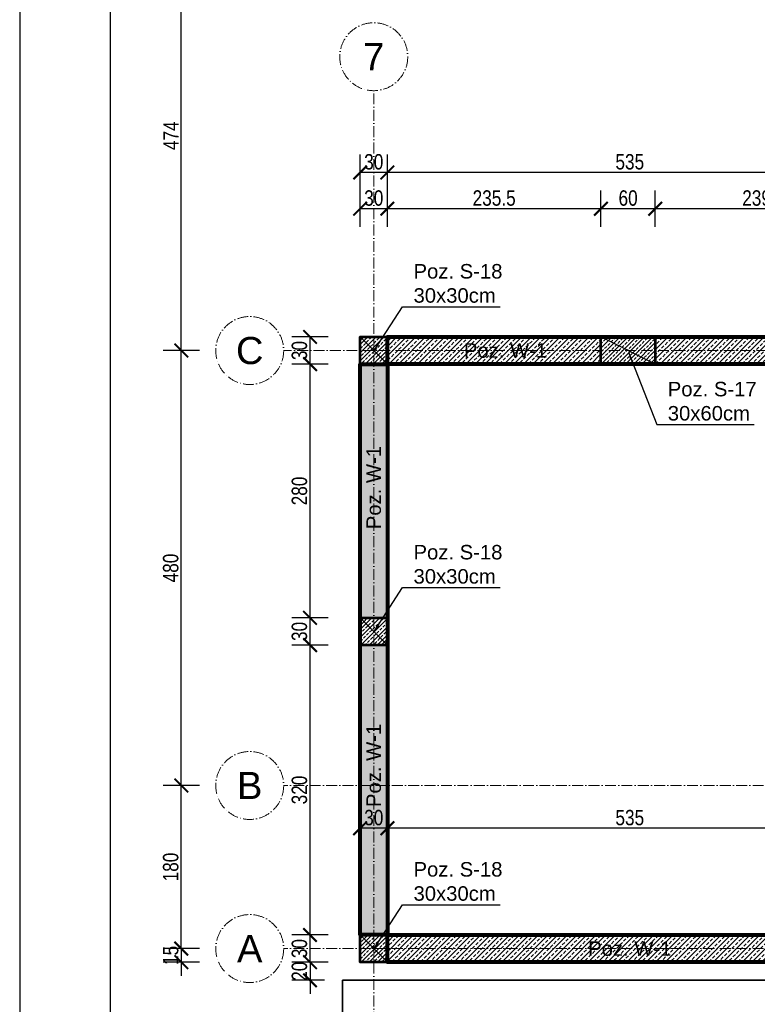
# Model space of a CAD drawing. Header units: inches. Extents: x 201967 to 338763, y -32705 to 30884.
# Tile 143 of 236: x 316578 to 317392, y 10554 to 11641. Entities that reach past the tile are written whole.
import ezdxf
from ezdxf.enums import TextEntityAlignment as Align

# ---------------------------------------------------------------- set-up
doc = ezdxf.new("R2010")
doc.units = ezdxf.units.IN
doc.header["$MEASUREMENT"] = 0
doc.linetypes.add('ACAD_ISO10W100', pattern=[18, 12, -3, 0, -3])
for name, color, linetype, lineweight in [('01 a KONSTRUKCJA żelbet', 94, 'Continuous', 80), ('01 a1 KONSTRUKCJA żelebet', 200, 'Continuous', 53), ('01h2 KONSTRUKCJA pozycje belki', 254, 'Continuous', 13), ('01h3 KONSTRUKCJA pozycje słupy', 252, 'Continuous', 13), ('11 OSIE ściany', 2, 'ACAD_ISO10W100', 5), ('20 KRESKOWANIE ścian', 63, 'Continuous', 5), ('90 WYMIAR', 155, 'Continuous', 9), ('_proj_MURY konstr', 1, 'Continuous', 20)]:
    doc.layers.add(name, color=color, linetype=linetype, lineweight=lineweight)
doc.styles.add('100 arial', font='arial.ttf', dxfattribs={"width": 0.8, "height": 17})
doc.styles.add('arialcce', font='arial.ttf')
doc.styles.add('OPIS', font='arial.ttf')
doc.styles.add('RomanS', font='romans.shx')
doc.dimstyles.new('100', dxfattribs={"dimscale": 10, "dimtxt": 17, "dimasz": 1.5, "dimexe": 2, "dimexo": 2, "dimgap": 0.3, "dimtad": 1, "dimdec": 1, "dimrnd": 0.5, "dimdsep": 46, "dimtxsty": '100 arial', "dimblk": 'ARCHTICK', "dimcen": 10, "dimclrd": 256, "dimclre": 256, "dimclrt": 256, "dimadec": 0, "dimazin": 0, "dimtfac": 1, "dimtdec": 1, "dimtix": 1, "dimtmove": 1, "dimatfit": 3, "dimfxl": 2, "dimfxlon": 1, "dimtolj": 1, "dimarcsym": 0})
doc.dimstyles.new('DIM100txt12', dxfattribs={"dimtxt": 12, "dimasz": 1.05, "dimexe": 0, "dimexo": 8, "dimgap": 4, "dimtad": 1, "dimdec": 7, "dimrnd": 0.5, "dimdsep": 46, "dimtxsty": 'RomanS', "dimblk1": 'DIM', "dimblk2": 'DIM', "dimsah": 1, "dimcen": 0.09, "dimse1": 1, "dimse2": 1, "dimclrt": 256, "dimadec": 1, "dimazin": 0, "dimtfac": 1, "dimtdec": 7, "dimtix": 1, "dimtofl": 0, "dimtmove": 2, "dimatfit": 3, "dimfxl": 1, "dimtolj": 1, "dimtzin": 0, "dimarcsym": 0})
pattern_1 = [(45, (0, -25), (-4.490128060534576, 4.490128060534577), []), (45, (4.490130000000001, -25), (-4.490128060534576, 4.490128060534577), [3.175, -1.5875])]
pattern_2 = [(45, (0, -5154.889396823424), (-5.303300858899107, 5.303300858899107), []), (45, (5.30330085, -5154.889396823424), (-5.303300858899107, 5.303300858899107), [3.75, -1.875])]

# ---------------------------------------------------------------- blocks, each defined once
blk = doc.blocks.new('1 osie 1 część BPPZ')
at = {"layer": '11 OSIE ściany'}
for p, q in [((-4002.399999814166, -529.999028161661), (-4002.399999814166, 516.7509718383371)), ((-907.3999998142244, 230.0009718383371), (-4101.782290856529, 230.0009718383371)), ((-1237.399999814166, -249.9990929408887), (-4101.782290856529, -249.9990929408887)), ((-1237.399999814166, -429.999028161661), (-4101.782290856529, -429.999028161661))]:
    blk.add_line(p, q, dxfattribs=at)
for centre in [(-4002.399999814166, 554.2509718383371), (-4139.28229085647, 230.0009718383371), (-4139.282290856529, -249.9990929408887), (-4139.282290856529, -429.999028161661)]:
    blk.add_circle(centre, 37.5, dxfattribs=at)
at = {"layer": '11 OSIE ściany', "style": 'arialcce'}
for s, p in [('7', (-4002.399999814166, 554.2509718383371)), ('C', (-4139.28229085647, 230.0009718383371)), ('B', (-4139.282290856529, -249.9990929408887)), ('A', (-4139.282290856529, -429.999028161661))]:
    blk.add_text(s, height=30, dxfattribs=at).set_placement(p, align=Align.MIDDLE_CENTER)
blk = doc.blocks.new('*U1121')
at = {"lineweight": 5, "ltscale": 0.25}
h = blk.add_hatch(dxfattribs=at)
h.set_pattern_fill('ANSI33', color=5, style=0)
h.set_pattern_definition(pattern_1)
h.paths.add_polyline_path([(0, 0), (-7.105427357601e-16, -30), (30, -30), (30, 0)])
blk.add_lwpolyline([(0, 0), (-7.105427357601e-16, -30), (30, -30), (30, 0)], close=True)
at = {"layer": 'Defpoints'}
blk.add_line((0, 0), (30, -30), dxfattribs=at)
blk = doc.blocks.new('*U1125')
at = {"lineweight": 5, "ltscale": 0.25}
h = blk.add_hatch(dxfattribs=at)
h.set_pattern_fill('ANSI33', color=5, style=0)
h.set_pattern_definition(pattern_1)
h.paths.add_polyline_path([(0, 0), (-4.973799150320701e-15, -60), (30, -60), (30, 0)])
blk.add_lwpolyline([(0, 0), (-4.973799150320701e-15, -60), (30, -60), (30, 0)], close=True)
at = {"layer": 'Defpoints'}
blk.add_line((0, 0), (30, -60), dxfattribs=at)
blk = doc.blocks.new('1 słupy parter rozbudowa 2')
at = {"layer": '01 a1 KONSTRUKCJA żelebet', "xscale": -1, "rotation": 270}
for name, p in [('*U1121', (15, -14.99999999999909)), ('*U1125', (310.6575151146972, -15)), ('*U1121', (15, -325.0000021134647)), ('*U1121', (15, -675.0000021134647))]:
    blk.add_blockref(name, p, dxfattribs=at)
blk = doc.blocks.new('_ARCHTICK')
at = {"color": 0, "linetype": 'ByBlock', "const_width": 0.15}
blk.add_lwpolyline([(-0.5, -0.5), (0.5, 0.5)], dxfattribs=at)
blk = doc.blocks.new('*D1161')
at = {"layer": '90 WYMIAR', "lineweight": -2, "transparency": 16777216}
for p, q in [((316969.1205437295, 11887.95220172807), (316969.1205437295, 11927.95220172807)), ((317534.1205437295, 11887.95220172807), (317534.1205437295, 11927.95220172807)), ((317534.1205437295, 11907.95220172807), (316969.1205437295, 11907.95220172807))]:
    blk.add_line(p, q, dxfattribs=at)
at = {"layer": 'Defpoints', "color": 0, "transparency": 16777216}
for p in [(316969.1205437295, 11907.95220172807), (316969.1205437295, 11562.50964808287), (317534.1205437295, 11409.25964808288)]:
    blk.add_point(p, dxfattribs=at)
at = {"layer": '90 WYMIAR', "lineweight": -2, "transparency": 16777216, "xscale": 15, "yscale": 15, "zscale": 15, "rotation": 180}
blk.add_blockref('_ARCHTICK', (316969.1205437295, 11907.95220172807), dxfattribs=at)
at = {"layer": '90 WYMIAR', "lineweight": -2, "transparency": 16777216, "xscale": 15, "yscale": 15, "zscale": 15}
blk.add_blockref('_ARCHTICK', (317534.1205437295, 11907.95220172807), dxfattribs=at)
at = {"layer": '90 WYMIAR', "transparency": 16777216, "insert": (317251.6205437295, 11919.63194251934), "char_height": 17, "attachment_point": 5, "style": '100 arial'}
blk.add_mtext('\\A1;565', dxfattribs=at)
blk = doc.blocks.new('DIM')
for p, q in [((7.275957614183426e-12, -13.00000000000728), (7.275957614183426e-12, 12.99999999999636)), ((8.000000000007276, -7.275957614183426e-12), (-7.999999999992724, -7.275957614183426e-12))]:
    blk.add_line(p, q)
at = {"const_width": 1.714285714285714}
blk.add_lwpolyline([(5.714285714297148, 5.714285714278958), (-5.71428571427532, -5.71428571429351)], dxfattribs=at)
blk = doc.blocks.new('*D1194')
at = {"layer": '90 WYMIAR', "lineweight": -2, "transparency": 16777216}
for p, q in [((316776.7828983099, 10795.75958330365), (316736.7828983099, 10795.75958330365)), ((316756.7828983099, 10615.75964808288), (316756.7828983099, 10795.75958330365)), ((316776.7828983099, 10615.75964808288), (316736.7828983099, 10615.75964808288))]:
    blk.add_line(p, q, dxfattribs=at)
at = {"layer": 'Defpoints', "color": 0, "transparency": 16777216}
for p in [(316756.7828983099, 10795.75958330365), (316869.7382526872, 10795.75958330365), (316869.7382526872, 10615.75964808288)]:
    blk.add_point(p, dxfattribs=at)
at = {"layer": '90 WYMIAR', "lineweight": -2, "transparency": 16777216, "xscale": 15, "yscale": 15, "zscale": 15}
for p, rotation in [((316756.7828983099, 10795.75958330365), 90), ((316756.7828983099, 10615.75964808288), 270)]:
    blk.add_blockref('_ARCHTICK', p, dxfattribs=dict(at, rotation=rotation))
at = {"layer": '90 WYMIAR', "transparency": 16777216, "insert": (316745.1031575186, 10705.75961569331), "char_height": 17, "attachment_point": 5, "rotation": 90, "style": '100 arial'}
blk.add_mtext('\\A1;180', dxfattribs=at)
blk = doc.blocks.new('*D1195')
at = {"layer": '90 WYMIAR', "lineweight": -2, "transparency": 16777216}
for p, q in [((316776.7828983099, 11275.75964808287), (316736.7828983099, 11275.75964808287)), ((316756.7828983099, 10795.75958330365), (316756.7828983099, 11275.75964808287)), ((316776.7828983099, 10795.75958330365), (316736.7828983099, 10795.75958330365))]:
    blk.add_line(p, q, dxfattribs=at)
at = {"layer": 'Defpoints', "color": 0, "transparency": 16777216}
for p in [(316756.7828983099, 11275.75964808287), (316869.7382526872, 11275.75964808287), (316869.7382526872, 10795.75958330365)]:
    blk.add_point(p, dxfattribs=at)
at = {"layer": '90 WYMIAR', "lineweight": -2, "transparency": 16777216, "xscale": 15, "yscale": 15, "zscale": 15}
for p, rotation in [((316756.7828983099, 11275.75964808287), 90), ((316756.7828983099, 10795.75958330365), 270)]:
    blk.add_blockref('_ARCHTICK', p, dxfattribs=dict(at, rotation=rotation))
at = {"layer": '90 WYMIAR', "transparency": 16777216, "insert": (316745.1031575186, 11035.75961569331), "char_height": 17, "attachment_point": 5, "rotation": 90, "style": '100 arial'}
blk.add_mtext('\\A1;480', dxfattribs=at)
blk = doc.blocks.new('*D1196')
at = {"layer": '90 WYMIAR', "lineweight": -2, "transparency": 16777216}
for p, q in [((316776.7828983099, 11749.88683149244), (316736.7828983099, 11749.88683149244)), ((316756.7828983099, 11275.75964808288), (316756.7828983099, 11749.88683149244)), ((316776.7828983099, 11275.75964808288), (316736.7828983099, 11275.75964808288))]:
    blk.add_line(p, q, dxfattribs=at)
at = {"layer": 'Defpoints', "color": 0, "transparency": 16777216}
for p in [(316756.7828983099, 11749.88683149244), (319054.1205437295, 11749.88683149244), (316869.7382526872, 11275.75964808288)]:
    blk.add_point(p, dxfattribs=at)
at = {"layer": '90 WYMIAR', "lineweight": -2, "transparency": 16777216, "xscale": 15, "yscale": 15, "zscale": 15}
for p, rotation in [((316756.7828983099, 11749.88683149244), 90), ((316756.7828983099, 11275.75964808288), 270)]:
    blk.add_blockref('_ARCHTICK', p, dxfattribs=dict(at, rotation=rotation))
at = {"layer": '90 WYMIAR', "transparency": 16777216, "insert": (316745.2828983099, 11512.82323978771), "char_height": 17, "attachment_point": 5, "rotation": 90, "style": '100 arial'}
blk.add_mtext('\\A1;474', dxfattribs=at)
blk = doc.blocks.new('*D1533')
at = {"layer": '90 WYMIAR', "lineweight": -2, "transparency": 16777216}
for p, q in [((316918.8167501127, 10630.75964596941), (316878.8167501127, 10630.75964596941)), ((316898.8167501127, 10600.75964596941), (316898.8167501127, 10630.75964596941)), ((316918.8167501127, 10600.75964596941), (316878.8167501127, 10600.75964596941))]:
    blk.add_line(p, q, dxfattribs=at)
at = {"layer": 'Defpoints', "color": 0, "transparency": 16777216}
for p in [(316898.8167501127, 10630.75964596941), (316954.1205437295, 10630.75964596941), (316954.1205437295, 10600.75964596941)]:
    blk.add_point(p, dxfattribs=at)
at = {"layer": '90 WYMIAR', "lineweight": -2, "transparency": 16777216, "xscale": 15, "yscale": 15, "zscale": 15}
for p, rotation in [((316898.8167501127, 10630.75964596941), 90), ((316898.8167501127, 10600.75964596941), 270)]:
    blk.add_blockref('_ARCHTICK', p, dxfattribs=dict(at, rotation=rotation))
at = {"layer": '90 WYMIAR', "transparency": 16777216, "insert": (316887.1312112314, 10615.75964596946), "char_height": 17, "attachment_point": 5, "rotation": 90, "style": '100 arial'}
blk.add_mtext('\\A1;30', dxfattribs=at)
blk = doc.blocks.new('*D1534')
at = {"layer": '90 WYMIAR', "lineweight": -2, "transparency": 16777216}
for p, q in [((316918.8167501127, 10950.75964596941), (316878.8167501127, 10950.75964596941)), ((316898.8167501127, 10630.75964596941), (316898.8167501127, 10950.75964596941)), ((316918.8167501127, 10630.75964596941), (316878.8167501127, 10630.75964596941))]:
    blk.add_line(p, q, dxfattribs=at)
at = {"layer": 'Defpoints', "color": 0, "transparency": 16777216}
for p in [(316898.8167501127, 10950.75964596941), (316954.1205437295, 10950.75964596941), (316954.1205437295, 10630.75964596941)]:
    blk.add_point(p, dxfattribs=at)
at = {"layer": '90 WYMIAR', "lineweight": -2, "transparency": 16777216, "xscale": 15, "yscale": 15, "zscale": 15}
for p, rotation in [((316898.8167501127, 10950.75964596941), 90), ((316898.8167501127, 10630.75964596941), 270)]:
    blk.add_blockref('_ARCHTICK', p, dxfattribs=dict(at, rotation=rotation))
at = {"layer": '90 WYMIAR', "transparency": 16777216, "insert": (316887.1312112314, 10790.75964596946), "char_height": 17, "attachment_point": 5, "rotation": 90, "style": '100 arial'}
blk.add_mtext('\\A1;320', dxfattribs=at)
blk = doc.blocks.new('*D1535')
at = {"layer": '90 WYMIAR', "lineweight": -2, "transparency": 16777216}
for p, q in [((316918.8167501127, 10980.75964596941), (316878.8167501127, 10980.75964596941)), ((316898.8167501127, 10950.75964596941), (316898.8167501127, 10980.75964596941)), ((316918.8167501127, 10950.75964596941), (316878.8167501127, 10950.75964596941))]:
    blk.add_line(p, q, dxfattribs=at)
at = {"layer": 'Defpoints', "color": 0, "transparency": 16777216}
for p in [(316898.8167501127, 10980.75964596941), (316954.1205437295, 10980.75964596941), (316954.1205437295, 10950.75964596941)]:
    blk.add_point(p, dxfattribs=at)
at = {"layer": '90 WYMIAR', "lineweight": -2, "transparency": 16777216, "xscale": 15, "yscale": 15, "zscale": 15}
for p, rotation in [((316898.8167501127, 10980.75964596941), 90), ((316898.8167501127, 10950.75964596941), 270)]:
    blk.add_blockref('_ARCHTICK', p, dxfattribs=dict(at, rotation=rotation))
at = {"layer": '90 WYMIAR', "transparency": 16777216, "insert": (316887.1312112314, 10965.75964596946), "char_height": 17, "attachment_point": 5, "rotation": 90, "style": '100 arial'}
blk.add_mtext('\\A1;30', dxfattribs=at)
blk = doc.blocks.new('*D1536')
at = {"layer": '90 WYMIAR', "lineweight": -2, "transparency": 16777216}
for p, q in [((316918.8167501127, 11260.75964808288), (316878.8167501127, 11260.75964808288)), ((316898.8167501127, 10980.75964596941), (316898.8167501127, 11260.75964808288)), ((316918.8167501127, 10980.75964596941), (316878.8167501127, 10980.75964596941))]:
    blk.add_line(p, q, dxfattribs=at)
at = {"layer": 'Defpoints', "color": 0, "transparency": 16777216}
for p in [(316898.8167501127, 11260.75964808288), (316954.1205437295, 11260.75964808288), (316954.1205437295, 10980.75964596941)]:
    blk.add_point(p, dxfattribs=at)
at = {"layer": '90 WYMIAR', "lineweight": -2, "transparency": 16777216, "xscale": 15, "yscale": 15, "zscale": 15}
for p, rotation in [((316898.8167501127, 11260.75964808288), 90), ((316898.8167501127, 10980.75964596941), 270)]:
    blk.add_blockref('_ARCHTICK', p, dxfattribs=dict(at, rotation=rotation))
at = {"layer": '90 WYMIAR', "transparency": 16777216, "insert": (316887.1370093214, 11120.75964702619), "char_height": 17, "attachment_point": 5, "rotation": 90, "style": '100 arial'}
blk.add_mtext('\\A1;280', dxfattribs=at)
blk = doc.blocks.new('*D1537')
at = {"layer": '90 WYMIAR', "lineweight": -2, "transparency": 16777216}
for p, q in [((316918.8167501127, 11290.75964808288), (316878.8167501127, 11290.75964808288)), ((316898.8167501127, 11260.75964808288), (316898.8167501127, 11290.75964808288)), ((316918.8167501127, 11260.75964808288), (316878.8167501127, 11260.75964808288))]:
    blk.add_line(p, q, dxfattribs=at)
at = {"layer": 'Defpoints', "color": 0, "transparency": 16777216}
for p in [(316898.8167501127, 11290.75964808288), (316954.1205437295, 11290.75964808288), (316954.1205437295, 11260.75964808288)]:
    blk.add_point(p, dxfattribs=at)
at = {"layer": '90 WYMIAR', "lineweight": -2, "transparency": 16777216, "xscale": 15, "yscale": 15, "zscale": 15}
for p, rotation in [((316898.8167501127, 11290.75964808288), 90), ((316898.8167501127, 11260.75964808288), 270)]:
    blk.add_blockref('_ARCHTICK', p, dxfattribs=dict(at, rotation=rotation))
at = {"layer": '90 WYMIAR', "transparency": 16777216, "insert": (316887.1312112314, 11275.75964808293), "char_height": 17, "attachment_point": 5, "rotation": 90, "style": '100 arial'}
blk.add_mtext('\\A1;30', dxfattribs=at)
blk = doc.blocks.new('*D1550')
at = {"layer": '90 WYMIAR', "lineweight": -2, "transparency": 16777216}
for p, q in [((316984.1205437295, 10728.53249348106), (316984.1205437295, 10768.53249348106)), ((317519.1205437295, 10760.75958330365), (317519.1205437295, 10728.53249348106)), ((317519.1205437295, 10748.53249348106), (316984.1205437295, 10748.53249348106))]:
    blk.add_line(p, q, dxfattribs=at)
at = {"layer": 'Defpoints', "color": 0, "transparency": 16777216}
for p in [(317519.1205437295, 10780.75958330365), (316984.1205437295, 10748.53249348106), (316984.1205437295, 10630.75964596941)]:
    blk.add_point(p, dxfattribs=at)
at = {"layer": '90 WYMIAR', "lineweight": -2, "transparency": 16777216, "xscale": 15, "yscale": 15, "zscale": 15, "rotation": 180}
blk.add_blockref('_ARCHTICK', (316984.1205437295, 10748.53249348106), dxfattribs=at)
at = {"layer": '90 WYMIAR', "lineweight": -2, "transparency": 16777216, "xscale": 15, "yscale": 15, "zscale": 15}
blk.add_blockref('_ARCHTICK', (317519.1205437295, 10748.53249348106), dxfattribs=at)
at = {"layer": '90 WYMIAR', "transparency": 16777216, "insert": (317251.6205437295, 10760.21803236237), "char_height": 17, "attachment_point": 5, "style": '100 arial'}
blk.add_mtext('\\A1;535', dxfattribs=at)
blk = doc.blocks.new('*D1551')
at = {"layer": '90 WYMIAR', "lineweight": -2, "transparency": 16777216}
for p, q in [((316954.1205437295, 10728.53249348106), (316954.1205437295, 10768.53249348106)), ((316984.1205437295, 10728.53249348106), (316984.1205437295, 10768.53249348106)), ((316984.1205437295, 10748.53249348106), (316954.1205437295, 10748.53249348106))]:
    blk.add_line(p, q, dxfattribs=at)
at = {"layer": 'Defpoints', "color": 0, "transparency": 16777216}
for p in [(316954.1205437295, 10748.53249348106), (316954.1205437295, 10630.75964596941), (316984.1205437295, 10630.75964596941)]:
    blk.add_point(p, dxfattribs=at)
at = {"layer": '90 WYMIAR', "lineweight": -2, "transparency": 16777216, "xscale": 15, "yscale": 15, "zscale": 15, "rotation": 180}
blk.add_blockref('_ARCHTICK', (316954.1205437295, 10748.53249348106), dxfattribs=at)
at = {"layer": '90 WYMIAR', "lineweight": -2, "transparency": 16777216, "xscale": 15, "yscale": 15, "zscale": 15}
blk.add_blockref('_ARCHTICK', (316984.1205437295, 10748.53249348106), dxfattribs=at)
at = {"layer": '90 WYMIAR', "transparency": 16777216, "insert": (316969.1205437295, 10760.21803236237), "char_height": 17, "attachment_point": 5, "style": '100 arial'}
blk.add_mtext('\\A1;30', dxfattribs=at)
blk = doc.blocks.new('*D1571')
at = {"layer": '90 WYMIAR', "lineweight": -2, "transparency": 16777216}
for p, q in [((317279.7780588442, 11412.26559632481), (317279.7780588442, 11452.26559632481)), ((317519.1205437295, 11412.26559632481), (317519.1205437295, 11452.26559632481)), ((317519.1205437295, 11432.26559632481), (317279.7780588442, 11432.26559632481))]:
    blk.add_line(p, q, dxfattribs=at)
at = {"layer": 'Defpoints', "color": 0, "transparency": 16777216}
for p in [(317279.7780588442, 11432.26559632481), (317279.7780588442, 11275.75964808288), (317519.1205437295, 11275.75964808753)]:
    blk.add_point(p, dxfattribs=at)
at = {"layer": '90 WYMIAR', "lineweight": -2, "transparency": 16777216, "xscale": 15, "yscale": 15, "zscale": 15, "rotation": 180}
blk.add_blockref('_ARCHTICK', (317279.7780588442, 11432.26559632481), dxfattribs=at)
at = {"layer": '90 WYMIAR', "lineweight": -2, "transparency": 16777216, "xscale": 15, "yscale": 15, "zscale": 15}
blk.add_blockref('_ARCHTICK', (317519.1205437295, 11432.26559632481), dxfattribs=at)
at = {"layer": '90 WYMIAR', "transparency": 16777216, "insert": (317399.4493012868, 11443.95113520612), "char_height": 17, "attachment_point": 5, "style": '100 arial'}
blk.add_mtext('\\A1;239.5', dxfattribs=at)
blk = doc.blocks.new('*D1572')
at = {"layer": '90 WYMIAR', "lineweight": -2, "transparency": 16777216}
for p, q in [((317219.7780588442, 11412.26559632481), (317219.7780588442, 11452.26559632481)), ((317279.7780588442, 11412.26559632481), (317279.7780588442, 11452.26559632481)), ((317279.7780588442, 11432.26559632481), (317219.7780588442, 11432.26559632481))]:
    blk.add_line(p, q, dxfattribs=at)
at = {"layer": 'Defpoints', "color": 0, "transparency": 16777216}
for p in [(317219.7780588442, 11432.26559632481), (317219.7780588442, 11275.75964808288), (317279.7780588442, 11275.75964808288)]:
    blk.add_point(p, dxfattribs=at)
at = {"layer": '90 WYMIAR', "lineweight": -2, "transparency": 16777216, "xscale": 15, "yscale": 15, "zscale": 15, "rotation": 180}
blk.add_blockref('_ARCHTICK', (317219.7780588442, 11432.26559632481), dxfattribs=at)
at = {"layer": '90 WYMIAR', "lineweight": -2, "transparency": 16777216, "xscale": 15, "yscale": 15, "zscale": 15}
blk.add_blockref('_ARCHTICK', (317279.7780588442, 11432.26559632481), dxfattribs=at)
at = {"layer": '90 WYMIAR', "transparency": 16777216, "insert": (317249.7780588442, 11443.94533711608), "char_height": 17, "attachment_point": 5, "style": '100 arial'}
blk.add_mtext('\\A1;60', dxfattribs=at)
blk = doc.blocks.new('*D1573')
at = {"layer": '90 WYMIAR', "lineweight": -2, "transparency": 16777216}
for p, q in [((316984.1205437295, 11412.26559632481), (316984.1205437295, 11452.26559632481)), ((317219.7780588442, 11412.26559632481), (317219.7780588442, 11452.26559632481)), ((317219.7780588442, 11432.26559632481), (316984.1205437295, 11432.26559632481))]:
    blk.add_line(p, q, dxfattribs=at)
at = {"layer": 'Defpoints', "color": 0, "transparency": 16777216}
for p in [(316984.1205437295, 11432.26559632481), (316984.1205437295, 11275.75964808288), (317219.7780588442, 11275.75964808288)]:
    blk.add_point(p, dxfattribs=at)
at = {"layer": '90 WYMIAR', "lineweight": -2, "transparency": 16777216, "xscale": 15, "yscale": 15, "zscale": 15, "rotation": 180}
blk.add_blockref('_ARCHTICK', (316984.1205437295, 11432.26559632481), dxfattribs=at)
at = {"layer": '90 WYMIAR', "lineweight": -2, "transparency": 16777216, "xscale": 15, "yscale": 15, "zscale": 15}
blk.add_blockref('_ARCHTICK', (317219.7780588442, 11432.26559632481), dxfattribs=at)
at = {"layer": '90 WYMIAR', "transparency": 16777216, "insert": (317101.9493012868, 11443.95113520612), "char_height": 17, "attachment_point": 5, "style": '100 arial'}
blk.add_mtext('\\A1;235.5', dxfattribs=at)
blk = doc.blocks.new('*D1574')
at = {"layer": '90 WYMIAR', "lineweight": -2, "transparency": 16777216}
for p, q in [((316954.1205437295, 11412.26559632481), (316954.1205437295, 11452.26559632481)), ((316984.1205437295, 11412.26559632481), (316984.1205437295, 11452.26559632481)), ((316984.1205437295, 11432.26559632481), (316954.1205437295, 11432.26559632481))]:
    blk.add_line(p, q, dxfattribs=at)
at = {"layer": 'Defpoints', "color": 0, "transparency": 16777216}
for p in [(316954.1205437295, 11432.26559632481), (316954.1205437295, 11275.75964808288), (316984.1205437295, 11275.75964808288)]:
    blk.add_point(p, dxfattribs=at)
at = {"layer": '90 WYMIAR', "lineweight": -2, "transparency": 16777216, "xscale": 15, "yscale": 15, "zscale": 15, "rotation": 180}
blk.add_blockref('_ARCHTICK', (316954.1205437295, 11432.26559632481), dxfattribs=at)
at = {"layer": '90 WYMIAR', "lineweight": -2, "transparency": 16777216, "xscale": 15, "yscale": 15, "zscale": 15}
blk.add_blockref('_ARCHTICK', (316984.1205437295, 11432.26559632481), dxfattribs=at)
at = {"layer": '90 WYMIAR', "transparency": 16777216, "insert": (316969.1205437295, 11443.95113520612), "char_height": 17, "attachment_point": 5, "style": '100 arial'}
blk.add_mtext('\\A1;30', dxfattribs=at)
blk = doc.blocks.new('*D1575')
at = {"layer": '90 WYMIAR', "lineweight": -2, "transparency": 16777216}
for p, q in [((316984.1205437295, 11452.26559632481), (316984.1205437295, 11492.26559632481)), ((317519.1205437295, 11452.26559632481), (317519.1205437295, 11492.26559632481)), ((317519.1205437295, 11472.26559632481), (316984.1205437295, 11472.26559632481))]:
    blk.add_line(p, q, dxfattribs=at)
at = {"layer": 'Defpoints', "color": 0, "transparency": 16777216}
for p in [(316984.1205437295, 11472.26559632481), (316984.1205437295, 11290.75964808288), (317519.1205437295, 11260.75964808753)]:
    blk.add_point(p, dxfattribs=at)
at = {"layer": '90 WYMIAR', "lineweight": -2, "transparency": 16777216, "xscale": 15, "yscale": 15, "zscale": 15, "rotation": 180}
blk.add_blockref('_ARCHTICK', (316984.1205437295, 11472.26559632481), dxfattribs=at)
at = {"layer": '90 WYMIAR', "lineweight": -2, "transparency": 16777216, "xscale": 15, "yscale": 15, "zscale": 15}
blk.add_blockref('_ARCHTICK', (317519.1205437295, 11472.26559632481), dxfattribs=at)
at = {"layer": '90 WYMIAR', "transparency": 16777216, "insert": (317251.6205437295, 11483.95113520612), "char_height": 17, "attachment_point": 5, "style": '100 arial'}
blk.add_mtext('\\A1;535', dxfattribs=at)
blk = doc.blocks.new('*D1576')
at = {"layer": '90 WYMIAR', "lineweight": -2, "transparency": 16777216}
for p, q in [((316954.1205437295, 11452.26559632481), (316954.1205437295, 11492.26559632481)), ((316984.1205437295, 11452.26559632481), (316984.1205437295, 11492.26559632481)), ((316984.1205437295, 11472.26559632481), (316954.1205437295, 11472.26559632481))]:
    blk.add_line(p, q, dxfattribs=at)
at = {"layer": 'Defpoints', "color": 0, "transparency": 16777216}
for p in [(316954.1205437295, 11472.26559632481), (316954.1205437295, 11290.75964808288), (316984.1205437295, 11290.75964808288)]:
    blk.add_point(p, dxfattribs=at)
at = {"layer": '90 WYMIAR', "lineweight": -2, "transparency": 16777216, "xscale": 15, "yscale": 15, "zscale": 15, "rotation": 180}
blk.add_blockref('_ARCHTICK', (316954.1205437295, 11472.26559632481), dxfattribs=at)
at = {"layer": '90 WYMIAR', "lineweight": -2, "transparency": 16777216, "xscale": 15, "yscale": 15, "zscale": 15}
blk.add_blockref('_ARCHTICK', (316984.1205437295, 11472.26559632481), dxfattribs=at)
at = {"layer": '90 WYMIAR', "transparency": 16777216, "insert": (316969.1205437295, 11483.95113520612), "char_height": 17, "attachment_point": 5, "style": '100 arial'}
blk.add_mtext('\\A1;30', dxfattribs=at)
blk = doc.blocks.new('*D1608')
at = {"layer": '90 WYMIAR', "lineweight": -2, "transparency": 16777216}
for p, q in [((316898.8167501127, 10600.75964596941), (316898.8167501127, 10615.75964596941)), ((316918.8167501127, 10600.75964596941), (316878.8167501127, 10600.75964596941)), ((316898.8167501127, 10600.75964596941), (316898.8167501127, 10580.75964596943)), ((316914.7382526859, 10580.75964596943), (316878.8167501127, 10580.75964596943)), ((316898.8167501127, 10580.75964596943), (316898.8167501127, 10565.75964596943))]:
    blk.add_line(p, q, dxfattribs=at)
at = {"layer": 'Defpoints', "color": 0, "transparency": 16777216}
for p in [(316954.1205437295, 10600.75964596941), (316898.8167501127, 10580.75964596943), (316934.7382526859, 10580.75964596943)]:
    blk.add_point(p, dxfattribs=at)
at = {"layer": '90 WYMIAR', "lineweight": -2, "transparency": 16777216, "xscale": 15, "yscale": 15, "zscale": 15}
for p, rotation in [((316898.8167501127, 10600.75964596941), 270), ((316898.8167501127, 10580.75964596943), 90)]:
    blk.add_blockref('_ARCHTICK', p, dxfattribs=dict(at, rotation=rotation))
at = {"layer": '90 WYMIAR', "transparency": 16777216, "insert": (316887.1370093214, 10590.75964596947), "char_height": 17, "attachment_point": 5, "rotation": 90, "style": '100 arial'}
blk.add_mtext('\\A1;20', dxfattribs=at)
blk = doc.blocks.new('*D1609')
at = {"layer": '90 WYMIAR', "lineweight": -2, "transparency": 16777216}
for p, q in [((316756.7828983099, 10615.75964808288), (316756.7828983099, 10630.75964808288)), ((316776.7828983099, 10615.75964808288), (316736.7828983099, 10615.75964808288)), ((316756.7828983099, 10615.75964808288), (316756.7828983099, 10600.75964596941)), ((316776.7828983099, 10600.75964596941), (316736.7828983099, 10600.75964596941)), ((316756.7828983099, 10600.75964596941), (316756.7828983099, 10585.75964596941))]:
    blk.add_line(p, q, dxfattribs=at)
at = {"layer": 'Defpoints', "color": 0, "transparency": 16777216}
for p in [(316869.7382526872, 10615.75964808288), (316756.7828983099, 10600.75964596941), (316954.1205437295, 10600.75964596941)]:
    blk.add_point(p, dxfattribs=at)
at = {"layer": '90 WYMIAR', "lineweight": -2, "transparency": 16777216, "xscale": 15, "yscale": 15, "zscale": 15}
for p, rotation in [((316756.7828983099, 10615.75964808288), 270), ((316756.7828983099, 10600.75964596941), 90)]:
    blk.add_blockref('_ARCHTICK', p, dxfattribs=dict(at, rotation=rotation))
at = {"layer": '90 WYMIAR', "transparency": 16777216, "insert": (316745.1031575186, 10608.25964702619), "char_height": 17, "attachment_point": 5, "rotation": 90, "style": '100 arial'}
blk.add_mtext('\\A1;15', dxfattribs=at)

msp = doc.modelspace()

# ---------------------------------------------------------------- hatches: boundary and pattern name
at = {"layer": '20 KRESKOWANIE ścian'}
h = msp.add_hatch(dxfattribs=at)
h.set_pattern_fill('ANSI33', color=256, scale=30)
h.set_pattern_definition([(45, (-2759.342484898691, -5124.889396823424), (-5.303300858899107, 5.303300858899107), []), (45, (-2754.03918404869, -5124.889396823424), (-5.303300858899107, 5.303300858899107), [3.75, -1.875])])
h.paths.add_polyline_path([(317219.7780588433, 11290.75964808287), (316984.1205437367, 11290.75964808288), (316984.1205437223, 11260.75964808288), (317219.7780588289, 11260.75964808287)])
h = msp.add_hatch(dxfattribs=at)
h.set_pattern_fill('ANSI33', color=256, scale=30)
h.set_pattern_definition([(45, (-2460.000000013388, -5124.889396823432), (-5.303300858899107, 5.303300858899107), []), (45, (-2454.696699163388, -5124.889396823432), (-5.303300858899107, 5.303300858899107), [3.75, -1.875])])
h.paths.add_polyline_path([(317519.1205437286, 11290.75964808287), (317279.7780588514, 11290.75964808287), (317279.778058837, 11260.75964808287), (317519.1205437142, 11260.75964808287)])
h = msp.add_hatch(dxfattribs=at)
h.set_pattern_fill('ANSI33', color=256, scale=30)
h.set_pattern_definition(pattern_2)
h.paths.add_polyline_path([(317549.1205437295, 10780.75958330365), (317519.1205437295, 10780.75958330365), (317519.1205437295, 10630.75958330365), (317549.1205437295, 10630.75958330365)])
h.paths.add_polyline_path([(316984.1205437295, 10950.75964596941), (316954.1205437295, 10950.75964596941), (316954.1205437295, 10630.75964596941), (316984.1205437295, 10630.75964596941)])
h.paths.add_polyline_path([(316984.1205437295, 11260.75964808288), (316954.1205437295, 11260.75964808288), (316954.1205437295, 10980.75964596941), (316984.1205437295, 10980.75964596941)])
h.paths.add_polyline_path([(317549.1205437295, 11260.75964808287), (317519.1205437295, 11260.75964808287), (317519.1205437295, 10810.75958330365), (317549.1205437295, 10810.75958330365)])
h = msp.add_hatch(dxfattribs=at)
h.set_pattern_fill('ANSI33', color=256, scale=30)
h.set_pattern_definition(pattern_2)
h.paths.add_polyline_path([(317519.1205437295, 10630.75961463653), (316984.1205437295, 10630.75964596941), (316984.1205437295, 10600.75958330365), (317519.1205437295, 10600.75955197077)])
h.paths.add_polyline_path([(317549.1205437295, 10600.75952063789), (317519.1205437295, 10600.75952063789), (317519.1205437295, 10582.75958330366), (317549.1205437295, 10582.75958330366)])

# ---------------------------------------------------------------- linework, layer by layer
at = {"layer": '01 a KONSTRUKCJA żelbet'}
for points in [[(319619.120543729, 11260.75964808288), (316984.1205437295, 11260.75964808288), (316984.1205437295, 11290.75964808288), (319619.120543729, 11290.75964808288)], [(316984.1205437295, 10630.75964596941), (316954.1205437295, 10630.75964596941), (316954.1205437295, 11260.75964808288), (316984.1205437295, 11260.75964808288)], [(317519.1205437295, 10600.75955197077), (316984.1205437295, 10600.75958330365), (316984.1205437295, 10630.75964596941), (317519.1205437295, 10630.75961463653)]]:
    msp.add_lwpolyline(points, close=True, dxfattribs=at)
at = {"layer": '_proj_MURY konstr', "color": 3, "lineweight": 35}
for p, q in [((318195.7382526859, 10580.75964596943), (316934.7382526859, 10580.75964596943)), ((316934.7382526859, 10580.75964596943), (316934.7382526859, 9314.759645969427))]:
    msp.add_line(p, q, dxfattribs=at)
at = {"layer": 'Defpoints'}
for points in [[(316578.4264551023, 7989.201410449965), (324078.4264551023, 7989.201410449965), (324078.4264551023, 12189.20141044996), (316578.4264551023, 12189.20141044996)], [(316678.4264551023, 8089.201410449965), (323978.4264551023, 8089.201410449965), (323978.4264551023, 12089.20141044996), (316678.4264551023, 12089.20141044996)]]:
    msp.add_lwpolyline(points, close=True, dxfattribs=at)

# ---------------------------------------------------------------- block references
at = {"layer": '01 a1 KONSTRUKCJA żelebet'}
msp.add_blockref('1 słupy parter rozbudowa 2', (316969.1205437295, 11275.75964808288), dxfattribs=at)
at = {"layer": '11 OSIE ściany'}
msp.add_blockref('1 osie 1 część BPPZ', (320971.5205435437, 11045.75867624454), dxfattribs=at)

# ---------------------------------------------------------------- texts
at = {"layer": '01h2 KONSTRUKCJA pozycje belki', "char_height": 16, "attachment_point": 5, "style": 'OPIS'}
for insert in [(317114.5050178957, 11275.72002381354), (317251.6205437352, 10615.72002170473)]:
    msp.add_mtext('Poz. W-1', dxfattribs=dict(at, insert=insert))
at = {"layer": '01h2 KONSTRUKCJA pozycje belki', "char_height": 16, "attachment_point": 5, "rotation": 89.99999999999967, "style": 'OPIS'}
for insert in [(316969.1205437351, 11124.51182272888), (316969.1205437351, 10817.89631173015)]:
    msp.add_mtext('Poz. W-1', dxfattribs=dict(at, insert=insert))
at = {"layer": '01h3 KONSTRUKCJA pozycje słupy', "char_height": 16, "attachment_point": 4, "style": 'OPIS'}
for s, insert in [('Poz. S-18\\P30x30cm', (317012.9911981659, 11349.77871496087)), ('Poz. S-17\\P30x60cm', (317293.5330089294, 11219.74464990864)), ('Poz. S-18\\P30x30cm', (317012.9911981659, 11039.77871284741)), ('Poz. S-18\\P30x30cm', (317012.9911981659, 10689.77871496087))]:
    msp.add_mtext(s, dxfattribs=dict(at, insert=insert))

# ---------------------------------------------------------------- dimensions: what is measured, and where the dimension line sits
at = {"layer": '90 WYMIAR'}
for base, p1, p2, picture, middle in [((316969.1205437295, 11907.95220172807), (317534.1205437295, 11409.25964808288), (316969.1205437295, 11562.50964808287), '*D1161', (317251.6205437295, 11919.63194251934)), ((316954.1205437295, 11472.26559632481), (316984.1205437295, 11290.75964808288), (316954.1205437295, 11290.75964808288), '*D1576', (316969.1205437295, 11483.95113520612)), ((316984.1205437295, 11472.26559632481), (317519.1205437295, 11260.75964808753), (316984.1205437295, 11290.75964808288), '*D1575', (317251.6205437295, 11483.95113520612)), ((316954.1205437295, 11432.26559632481), (316984.1205437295, 11275.75964808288), (316954.1205437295, 11275.75964808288), '*D1574', (316969.1205437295, 11443.95113520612)), ((316984.1205437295, 11432.26559632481), (317219.7780588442, 11275.75964808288), (316984.1205437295, 11275.75964808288), '*D1573', (317101.9493012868, 11443.95113520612)), ((317219.7780588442, 11432.26559632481), (317279.7780588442, 11275.75964808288), (317219.7780588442, 11275.75964808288), '*D1572', (317249.7780588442, 11443.94533711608)), ((317279.7780588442, 11432.26559632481), (317519.1205437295, 11275.75964808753), (317279.7780588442, 11275.75964808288), '*D1571', (317399.4493012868, 11443.95113520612)), ((316984.1205437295, 10748.53249348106), (317519.1205437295, 10780.75958330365), (316984.1205437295, 10630.75964596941), '*D1550', (317251.6205437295, 10760.21803236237)), ((316954.1205437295, 10748.53249348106), (316984.1205437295, 10630.75964596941), (316954.1205437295, 10630.75964596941), '*D1551', (316969.1205437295, 10760.21803236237))]:
    dim = msp.add_linear_dim(base=base, p1=p1, p2=p2, dimstyle='100', dxfattribs=at)
    dim.commit()
    dim.dimension.update_dxf_attribs({"geometry": picture, "text_midpoint": middle})
for base, p1, p2, picture, middle in [((316756.7828983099, 11749.88683149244), (316869.7382526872, 11275.75964808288), (319054.1205437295, 11749.88683149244), '*D1196', (316745.2828983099, 11512.82323978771)), ((316898.8167501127, 11290.75964808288), (316954.1205437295, 11260.75964808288), (316954.1205437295, 11290.75964808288), '*D1537', (316887.1312112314, 11275.75964808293)), ((316756.7828983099, 11275.75964808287), (316869.7382526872, 10795.75958330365), (316869.7382526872, 11275.75964808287), '*D1195', (316745.1031575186, 11035.75961569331)), ((316898.8167501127, 11260.75964808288), (316954.1205437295, 10980.75964596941), (316954.1205437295, 11260.75964808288), '*D1536', (316887.1370093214, 11120.75964702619)), ((316898.8167501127, 10980.75964596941), (316954.1205437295, 10950.75964596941), (316954.1205437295, 10980.75964596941), '*D1535', (316887.1312112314, 10965.75964596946)), ((316898.8167501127, 10950.75964596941), (316954.1205437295, 10630.75964596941), (316954.1205437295, 10950.75964596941), '*D1534', (316887.1312112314, 10790.75964596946)), ((316756.7828983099, 10795.75958330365), (316869.7382526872, 10615.75964808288), (316869.7382526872, 10795.75958330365), '*D1194', (316745.1031575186, 10705.75961569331)), ((316898.8167501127, 10630.75964596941), (316954.1205437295, 10600.75964596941), (316954.1205437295, 10630.75964596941), '*D1533', (316887.1312112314, 10615.75964596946)), ((316756.7828983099, 10600.75964596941), (316869.7382526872, 10615.75964808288), (316954.1205437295, 10600.75964596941), '*D1609', (316745.1031575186, 10608.25964702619)), ((316898.8167501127, 10580.75964596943), (316954.1205437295, 10600.75964596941), (316934.7382526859, 10580.75964596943), '*D1608', (316887.1370093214, 10590.75964596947))]:
    dim = msp.add_linear_dim(base=base, p1=p1, p2=p2, angle=90, dimstyle='100', dxfattribs=at)
    dim.commit()
    dim.dimension.update_dxf_attribs({"geometry": picture, "text_midpoint": middle})

# ---------------------------------------------------------------- leaders
at = {"layer": '01h3 KONSTRUKCJA pozycje słupy', "annotation_type": 0, "has_hookline": 1, "hookline_direction": 0}
for points, text_width in [([(316969.5367591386, 11275.79738265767), (317000.9911981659, 11324.13433115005), (317008.9911981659, 11324.13433115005)], 95.44338335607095), ([(317250.0785699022, 11274.12673440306), (317281.5330089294, 11194.10026609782), (317289.5330089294, 11194.10026609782)], 95.41064120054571), ([(316969.5367591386, 10965.79738054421), (317000.9911981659, 11014.13432903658), (317008.9911981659, 11014.13432903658)], 95.44338335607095), ([(316969.5367591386, 10615.79738265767), (317000.9911981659, 10664.13433115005), (317008.9911981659, 10664.13433115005)], 95.44338335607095)]:
    msp.add_leader(points, dimstyle='DIM100txt12', override={"dimasz": 8, "dimgap": 4, "dimtad": 1}, dxfattribs=dict(at, text_width=text_width))

doc.saveas('drawing.dxf')
